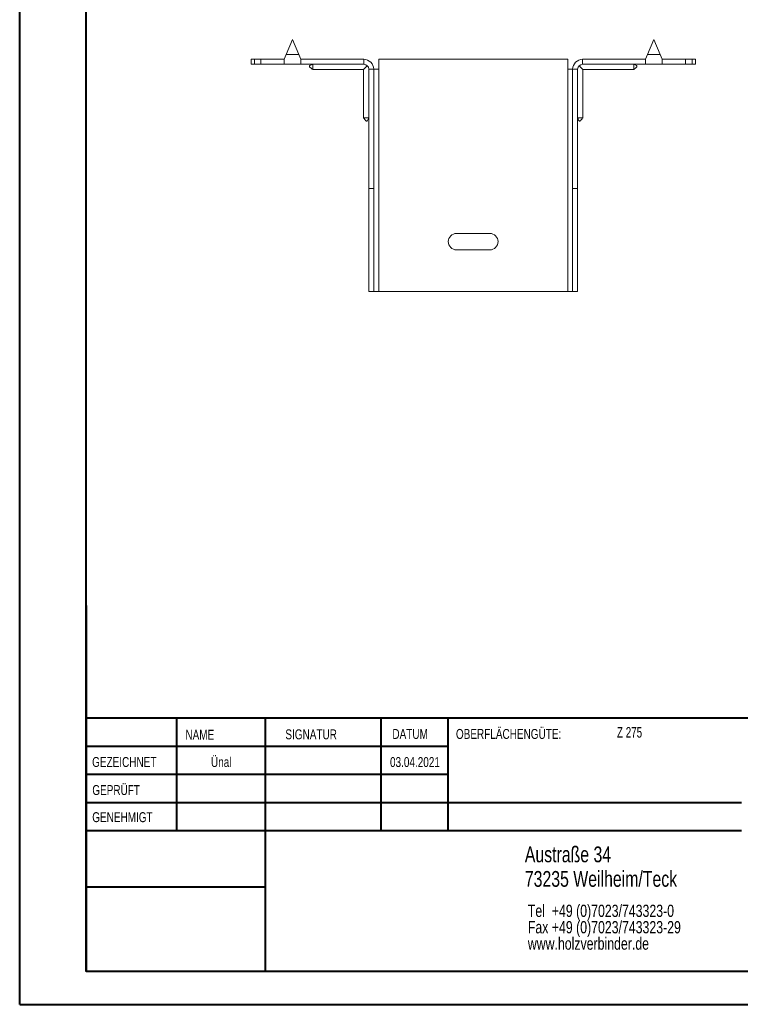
# Model space of a CAD drawing. Header units: millimetres. Extents: x 0 to 210, y 0 to 297.
# Tile 1 of 6: x 0 to 109, y 0 to 149. Entities that reach past the tile are written whole.
import ezdxf

# ---------------------------------------------------------------- set-up
doc = ezdxf.new("R2010")
doc.units = ezdxf.units.MM
doc.styles.add('SLDTEXTSTYLE0', font='TXT', dxfattribs={"width": 0.75})
doc.styles.add('SLDTEXTSTYLE2', font='TXT', dxfattribs={"width": 0.7})

# ---------------------------------------------------------------- blocks, each defined once
blk = doc.blocks.new('SW_NOTE_0')
at = {"color": 0, "linetype": 'Continuous', "lineweight": 0, "char_height": 1.8521, "attachment_point": 1, "style": 'SLDTEXTSTYLE0'}
for s, insert in [('Tel  +49 (0)7023/743323-0', (0, 2.39)), ('Fax +49 (0)7023/743323-29', (0, -0.08)), ('www.holzverbinder.de', (0, -2.55))]:
    blk.add_mtext(s, dxfattribs=dict(at, insert=insert))

msp = doc.modelspace()

# ---------------------------------------------------------------- linework, layer by layer
at = {"color": 7, "linetype": 'Continuous', "lineweight": 40}
for p, q in [((0.08, 0.21), (0.08, 297.21)), ((10.08, 5.21), (10.08, 292.21)), ((10.11, 60.37), (10.11, 5.12)), ((205.08, 43.37), (10.11, 43.37)), ((23.71, 43.37), (23.71, 26.37)), ((37.1, 43.37), (37.1, 5.12)), ((54.51, 43.37), (54.51, 26.37)), ((64.71, 26.37), (64.71, 43.37)), ((64.71, 39.1), (10.11, 39.1)), ((64.71, 34.87), (10.11, 34.87)), ((108.91, 30.62), (10.11, 30.62)), ((108.91, 26.37), (10.11, 26.37)), ((37.1, 17.87), (10.11, 17.87)), ((10.11, 13.71), (10.08, 13.71)), ((10.11, 9.46), (10.08, 9.46)), ((10.08, 5.21), (205.08, 5.21)), ((0.08, 0.21), (210.08, 0.21))]:
    msp.add_line(p, q, dxfattribs=at)
at = {"color": 7, "linetype": 'Continuous', "lineweight": 15}
for p, q in [((41.21, 145.74), (40.27, 143.49)), ((42.15, 143.49), (41.21, 145.74)), ((95.71, 145.74), (94.77, 143.49)), ((96.65, 143.49), (95.71, 145.74)), ((34.96, 142.74), (34.96, 141.99)), ((34.96, 142.74), (35.46, 142.74)), ((35.46, 142.74), (35.46, 141.99)), ((35.46, 142.74), (36.46, 142.74)), ((36.46, 141.99), (36.46, 142.74)), ((39.96, 142.74), (36.46, 142.74)), ((40.27, 143.49), (39.96, 142.74)), ((39.96, 142.74), (39.96, 141.99)), ((40.27, 143.49), (42.15, 143.49)), ((42.46, 142.74), (42.15, 143.49)), ((42.46, 141.99), (42.46, 142.74)), ((51.96, 142.74), (42.46, 142.74)), ((51.96, 141.99), (51.96, 142.74)), ((54.21, 141.24), (54.21, 142.74)), ((82.71, 142.74), (54.21, 142.74)), ((82.71, 142.74), (82.71, 141.24)), ((84.96, 141.99), (84.96, 142.74)), ((84.96, 142.74), (94.46, 142.74)), ((94.77, 143.49), (94.46, 142.74)), ((94.46, 142.74), (94.46, 141.99)), ((94.77, 143.49), (96.65, 143.49)), ((96.96, 142.74), (96.65, 143.49)), ((96.96, 141.99), (96.96, 142.74)), ((96.96, 142.74), (100.46, 142.74)), ((100.46, 141.99), (100.46, 142.74)), ((100.46, 142.74), (101.46, 142.74)), ((101.46, 141.99), (101.46, 142.74)), ((101.46, 142.74), (101.96, 142.74)), ((101.96, 141.99), (101.96, 142.74)), ((35.46, 141.99), (34.96, 141.99)), ((36.46, 141.99), (35.46, 141.99)), ((39.96, 141.99), (36.46, 141.99)), ((39.96, 141.99), (42.46, 141.99)), ((51.96, 141.99), (42.46, 141.99)), ((44.26, 141.19), (51.91, 141.19)), ((51.91, 141.19), (52.49, 141.77)), ((51.91, 141.19), (51.91, 133.93)), ((52.71, 141.24), (53.46, 141.24)), ((52.71, 123.24), (52.71, 141.24)), ((53.46, 123.24), (53.46, 141.24)), ((53.46, 141.24), (54.21, 141.24)), ((54.21, 107.74), (54.21, 141.24)), ((82.71, 141.24), (82.71, 107.74)), ((82.71, 141.24), (83.46, 141.24)), ((84.21, 141.24), (83.46, 141.24)), ((83.46, 123.24), (83.46, 141.24)), ((84.21, 123.24), (84.21, 141.24)), ((84.43, 141.77), (85.01, 141.19)), ((84.96, 141.99), (94.46, 141.99)), ((85.01, 141.19), (92.66, 141.19)), ((85.01, 133.93), (85.01, 141.19)), ((92.66, 141.19), (92.66, 141.19)), ((94.46, 141.99), (96.96, 141.99)), ((96.96, 141.99), (100.46, 141.99)), ((101.46, 141.99), (100.46, 141.99)), ((101.96, 141.99), (101.46, 141.99)), ((53.46, 123.24), (52.71, 123.24)), ((52.71, 107.74), (52.71, 123.24)), ((53.46, 107.74), (53.46, 123.24)), ((83.46, 123.24), (84.21, 123.24)), ((83.46, 107.74), (83.46, 123.24)), ((84.21, 107.74), (84.21, 123.24)), ((70.96, 116.49), (65.96, 116.49)), ((65.96, 113.99), (70.96, 113.99)), ((53.46, 107.74), (52.71, 107.74)), ((53.46, 107.74), (54.21, 107.74)), ((54.21, 107.74), (82.71, 107.74)), ((82.71, 107.74), (83.46, 107.74)), ((83.46, 107.74), (84.21, 107.74))]:
    msp.add_line(p, q, dxfattribs=at)
at = {"color": 7, "linetype": 'Continuous', "lineweight": 0}
for p, q in [((64.71, 39.12), (10.11, 39.12)), ((23.71, 5.21), (23.71, 5.12)), ((54.51, 5.21), (54.51, 5.12))]:
    msp.add_line(p, q, dxfattribs=at)
at = {"color": 7, "linetype": 'Continuous', "lineweight": 15}
for centre, radius, start, end in [((51.96, 141.24), 1.5, 0, 90), ((84.96, 141.24), 1.5, 90, 180), ((51.96, 141.24), 0.75, 0, 90), ((84.96, 141.24), 0.75, 90, 180), ((65.96, 115.24), 1.25, 90, 270), ((70.96, 115.24), 1.25, 270, 90)]:
    msp.add_arc(centre, radius, start, end, dxfattribs=at)
for points, knots in [([(44.26, 141.99), (44.14, 141.95), (43.98, 141.89), (43.81, 141.79), (43.77, 141.72), (43.76, 141.69), (43.76, 141.65), (43.78, 141.61), (43.84, 141.53), (44.02, 141.4), (44.17, 141.27), (44.27, 141.18)], [0, 0, 0, 0, 0.285501, 0.392615, 0.433608, 0.452355, 0.47104, 0.511905, 0.562272, 0.6953, 1, 1, 1, 1]), ([(44.26, 141.99), (44.26, 141.91), (44.26, 141.72), (44.26, 141.45), (44.26, 141.26), (44.26, 141.18), (44.26, 141.2), (44.26, 141.2)], [0, 0, 0, 0, 0.176999, 0.437532, 0.698072, 0.958616, 1, 1, 1, 1]), ([(92.66, 141.18), (92.74, 141.26), (92.87, 141.37), (93.05, 141.5), (93.14, 141.59), (93.16, 141.65), (93.16, 141.69), (93.15, 141.72), (93.13, 141.77), (92.98, 141.89), (92.81, 141.95), (92.66, 141.99)], [0, 0, 0, 0, 0.256731, 0.386951, 0.489173, 0.528771, 0.547318, 0.566205, 0.608673, 0.662214, 1, 1, 1, 1]), ([(92.66, 141.99), (92.66, 141.91), (92.66, 141.72), (92.66, 141.45), (92.66, 141.26), (92.66, 141.18), (92.66, 141.2), (92.66, 141.2)], [0, 0, 0, 0, 0.176999, 0.437532, 0.698072, 0.958616, 1, 1, 1, 1]), ([(51.9, 133.93), (51.98, 133.85), (52.09, 133.72), (52.22, 133.54), (52.31, 133.45), (52.37, 133.43), (52.41, 133.43), (52.44, 133.43), (52.49, 133.46), (52.61, 133.61), (52.67, 133.78), (52.71, 133.93)], [0, 0, 0, 0, 0.256731, 0.386951, 0.489173, 0.528771, 0.547318, 0.566205, 0.608673, 0.662214, 1, 1, 1, 1]), ([(51.92, 133.93), (51.93, 133.93), (51.94, 133.93), (52.1, 133.93), (52.32, 133.93), (52.53, 133.93), (52.65, 133.93), (52.71, 133.93)], [0, 0, 0, 0, 0.2177829, 0.4780833, 0.7383827, 0.8673161, 1, 1, 1, 1]), ([(84.21, 133.93), (84.25, 133.81), (84.31, 133.64), (84.42, 133.48), (84.48, 133.43), (84.51, 133.43), (84.55, 133.43), (84.6, 133.44), (84.68, 133.51), (84.81, 133.68), (84.93, 133.83), (85.02, 133.93)], [0, 0, 0, 0, 0.285501, 0.392615, 0.433608, 0.452355, 0.47104, 0.511905, 0.562272, 0.6953, 1, 1, 1, 1]), ([(85, 133.93), (85, 133.93), (84.99, 133.93), (84.82, 133.93), (84.6, 133.93), (84.39, 133.93), (84.27, 133.93), (84.21, 133.93)], [0, 0, 0, 0, 0.217783, 0.478083, 0.738383, 0.867316, 1, 1, 1, 1])]:
    msp.add_open_spline(points, degree=3, knots=knots, dxfattribs=at)

# ---------------------------------------------------------------- block references
at = {"color": 7, "linetype": 'Continuous', "lineweight": 0}
msp.add_blockref('SW_NOTE_0', (76.7, 12.85), dxfattribs=at)

# ---------------------------------------------------------------- texts
for s, insert, char_height, attachment_point, style in [('NAME', (25.07, 41.62), 1.5, 1, 'SLDTEXTSTYLE0'), ('SIGNATUR', (40.14, 41.68), 1.5, 1, 'SLDTEXTSTYLE0'), ('DATUM', (56.28, 41.74), 1.5, 1, 'SLDTEXTSTYLE0'), ('OBERFLÄCHENGÜTE:', (65.86, 41.74), 1.5, 1, 'SLDTEXTSTYLE0'), ('Z 275', (90.14, 42.03), 1.587, 1, 'SLDTEXTSTYLE2'), ('GEZEICHNET', (11, 37.51), 1.5, 1, 'SLDTEXTSTYLE0'), ('Ünal', (30.47, 37.5), 1.499, 2, 'SLDTEXTSTYLE0'), ('03.04.2021', (59.68, 37.5), 1.499, 2, 'SLDTEXTSTYLE0'), ('GEPRÜFT', (11.03, 33.28), 1.5, 1, 'SLDTEXTSTYLE0'), ('GENEHMIGT', (11.02, 29.19), 1.5, 1, 'SLDTEXTSTYLE0'), ('Austraße 34', (76.25, 24.02), 2.3813, 1, 'SLDTEXTSTYLE0'), ('73235 Weilheim/Teck', (76.25, 20.32), 2.3813, 1, 'SLDTEXTSTYLE0')]:
    msp.add_mtext(s, dxfattribs=dict(at, insert=insert, char_height=char_height, attachment_point=attachment_point, style=style))

doc.saveas('drawing.dxf')
